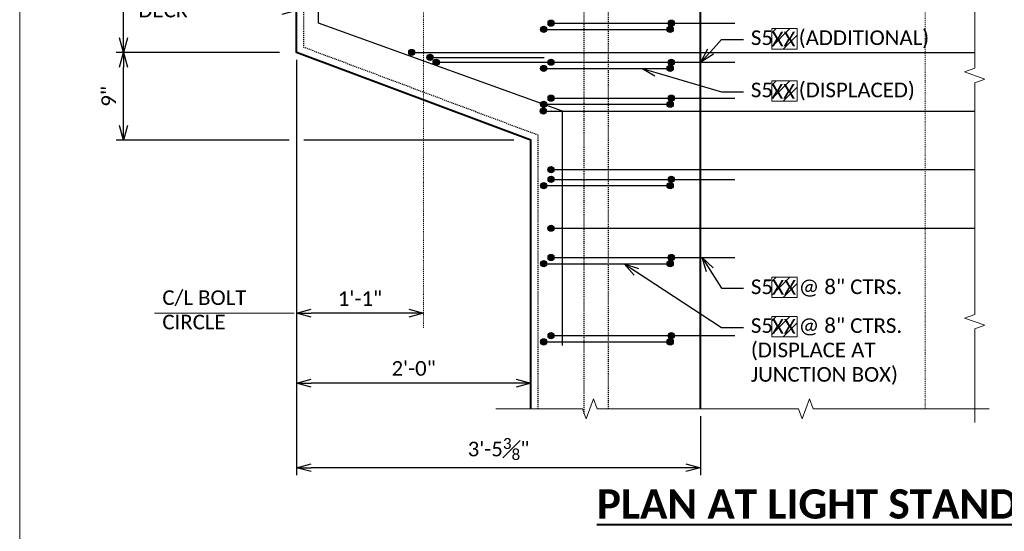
# Model space of a CAD drawing. Extents: x -1659 to 205, y -2369 to -1849.
# Tile 4 of 20: x -1415 to -1314, y -2251 to -2198. Entities that reach past the tile are written whole.
import ezdxf
from ezdxf import colors
from ezdxf.entities.mleader import LeaderData, LeaderLine
from ezdxf.enums import TextEntityAlignment as Align
from ezdxf.math import Vec2, Vec3

# ---------------------------------------------------------------- set-up
doc = ezdxf.new("R2010")
doc.units = 0
doc.header["$MEASUREMENT"] = 0
doc.linetypes.add('Wisdot2', pattern=[0.125, 0.0625, -0.0625])
doc.linetypes.add('Wisdot4', pattern=[0.28125, 0.125, -0.0625, 0.03125, -0.0625])
for name, color, linetype, lineweight in [('B_ANNO_BREAK', 7, 'Continuous', 18), ('B_ANNO_DIM', 7, 'Continuous', 18), ('B_ANNO_TEXT', 7, 'Continuous', 18), ('B_ANNO_TEXT_TITLE', 7, 'Continuous', 40), ('B_CNTR', 1, 'Wisdot4', 18), ('B_CONC_PPT', 12, 'Continuous', 40), ('B_DETAIL_HIDDEN', 7, 'Wisdot2', 25), ('B_REBAR', 5, 'Continuous', 25)]:
    doc.layers.add(name, color=color, linetype=linetype, lineweight=lineweight)
doc.layers.add('B_ANNO_DESIGN_NOTES', color=1, linetype='Continuous', lineweight=18, true_color=0xff0000)
doc.layers.add('B_ANNO_NOPLOT', color=47, linetype='Continuous', lineweight=18, plot=False)
doc.styles.add('Annotative', font='calibri.ttf', dxfattribs={"height": 0.0625})
doc.styles.get("Standard").update_dxf_attribs({"font": 'calibri.ttf'})
doc.styles.add('Title', font='calibrib.ttf', dxfattribs={"height": 0.125})
doc.dimstyles.new('Annotative', dxfattribs={"dimscale": 0, "dimtxt": 0.0625, "dimasz": 0.0625, "dimexe": 0.03125, "dimexo": 0.03125, "dimgap": 0.03125, "dimtad": 1, "dimdec": 3, "dimzin": 3, "dimdsep": 46, "dimlunit": 4, "dimtxsty": 'Standard', "dimblk": 'OPEN30', "dimcen": 0.03125, "dimaunit": 1, "dimadec": 0, "dimazin": 3, "dimtfac": 0.75, "dimtdec": 3, "dimtofl": 0, "dimtmove": 0, "dimatfit": 3, "dimldrblk": 'OPEN30', "dimfxl": 1, "dimtfill": 1, "dimfrac": 1, "dimtolj": 1, "dimtzin": 0, "dimarcsym": 0})

# ---------------------------------------------------------------- blocks, each defined once
blk = doc.blocks.new('INS_SS56ELEC_BASE')
at = {"layer": 'B_ANNO_NOPLOT', "flags": 128}
blk.add_lwpolyline([(0, 0), (0, 252), (323.9277, 252), (323.9277, 238.8552), (378, 238.8552), (378, 40.4996), (316.5708, 40.4996), (316.5708, 0)], close=True, dxfattribs=at)
at = {"layer": 'B_ANNO_DIM', "style": 'Annotative'}
for tag, p in [('BAR1', (199.7292, 243.0173)), ('BAR2', (201.4129, 162.5233)), ('BAR3', (224.5166, 162.5745))]:
    blk.add_attdef(tag, p, '', height=1.5, dxfattribs=at)
at = {"layer": 'B_ANNO_TEXT', "style": 'Annotative'}
blk.add_attdef('BAR4', (229.4197, 168.6587), '', height=1.5, dxfattribs=at)
blk = doc.blocks.new('rebar - plan at light standard')
at = {"layer": 'B_REBAR'}
h = blk.add_hatch(color=256, dxfattribs=at)
edge = h.paths.add_edge_path()
edge.add_arc((14.7, -12), 0.318, 0, 360)
h = blk.add_hatch(color=256, dxfattribs=at)
edge = h.paths.add_edge_path()
edge.add_arc((27.01, -12), 0.318, 0, 360)
h = blk.add_hatch(color=256, dxfattribs=at)
edge = h.paths.add_edge_path()
edge.add_arc((13.94, -12.64), 0.318, 0, 360)
h = blk.add_hatch(color=256, dxfattribs=at)
edge = h.paths.add_edge_path()
edge.add_arc((26.89, -12.64), 0.318, 0, 360)
h = blk.add_hatch(color=256, dxfattribs=at)
edge = h.paths.add_edge_path()
edge.add_arc((0.43, -15), 0.318, 0, 360)
h = blk.add_hatch(color=256, dxfattribs=at)
edge = h.paths.add_edge_path()
edge.add_arc((2.3, -15.5), 0.318, 0, 360)
h = blk.add_hatch(color=256, dxfattribs=at)
edge = h.paths.add_edge_path()
edge.add_arc((2.93, -16), 0.318, 0, 360)
h = blk.add_hatch(color=256, dxfattribs=at)
edge = h.paths.add_edge_path()
edge.add_arc((14.7, -16), 0.318, 0, 360)
h = blk.add_hatch(color=256, dxfattribs=at)
edge = h.paths.add_edge_path()
edge.add_arc((27.01, -16), 0.318, 0, 360)
h = blk.add_hatch(color=256, dxfattribs=at)
edge = h.paths.add_edge_path()
edge.add_arc((13.94, -16.64), 0.318, 0, 360)
h = blk.add_hatch(color=256, dxfattribs=at)
edge = h.paths.add_edge_path()
edge.add_arc((26.89, -16.64), 0.318, 0, 360)
h = blk.add_hatch(color=256, dxfattribs=at)
edge = h.paths.add_edge_path()
edge.add_arc((13.94, -20.31), 0.318, 0, 360)
h = blk.add_hatch(color=256, dxfattribs=at)
edge = h.paths.add_edge_path()
edge.add_arc((14.7, -19.68), 0.318, 0, 360)
h = blk.add_hatch(color=256, dxfattribs=at)
edge = h.paths.add_edge_path()
edge.add_arc((26.89, -20.31), 0.318, 0, 360)
h = blk.add_hatch(color=256, dxfattribs=at)
edge = h.paths.add_edge_path()
edge.add_arc((27.01, -19.68), 0.318, 0, 360)
h = blk.add_hatch(color=256, dxfattribs=at)
edge = h.paths.add_edge_path()
edge.add_arc((13.91, -21), 0.318, 0, 360)
h = blk.add_hatch(color=256, dxfattribs=at)
edge = h.paths.add_edge_path()
edge.add_arc((14.69, -27), 0.318, 0, 360)
h = blk.add_hatch(color=256, dxfattribs=at)
edge = h.paths.add_edge_path()
edge.add_arc((14.7, -28), 0.318, 0, 360)
h = blk.add_hatch(color=256, dxfattribs=at)
edge = h.paths.add_edge_path()
edge.add_arc((27.01, -28), 0.318, 0, 360)
h = blk.add_hatch(color=256, dxfattribs=at)
edge = h.paths.add_edge_path()
edge.add_arc((13.94, -28.64), 0.318, 0, 360)
h = blk.add_hatch(color=256, dxfattribs=at)
edge = h.paths.add_edge_path()
edge.add_arc((26.89, -28.64), 0.318, 0, 360)
h = blk.add_hatch(color=256, dxfattribs=at)
edge = h.paths.add_edge_path()
edge.add_arc((14.69, -33), 0.318, 0, 360)
h = blk.add_hatch(color=256, dxfattribs=at)
edge = h.paths.add_edge_path()
edge.add_arc((14.7, -36), 0.318, 0, 360)
h = blk.add_hatch(color=256, dxfattribs=at)
edge = h.paths.add_edge_path()
edge.add_arc((27.01, -36), 0.318, 0, 360)
h = blk.add_hatch(color=256, dxfattribs=at)
edge = h.paths.add_edge_path()
edge.add_arc((13.94, -36.64), 0.318, 0, 360)
h = blk.add_hatch(color=256, dxfattribs=at)
edge = h.paths.add_edge_path()
edge.add_arc((26.89, -36.64), 0.318, 0, 360)
h = blk.add_hatch(color=256, dxfattribs=at)
edge = h.paths.add_edge_path()
edge.add_arc((13.94, -44.64), 0.318, 0, 360)
h = blk.add_hatch(color=256, dxfattribs=at)
edge = h.paths.add_edge_path()
edge.add_arc((14.7, -44), 0.318, 0, 360)
h = blk.add_hatch(color=256, dxfattribs=at)
edge = h.paths.add_edge_path()
edge.add_arc((26.89, -44.64), 0.318, 0, 360)
h = blk.add_hatch(color=256, dxfattribs=at)
edge = h.paths.add_edge_path()
edge.add_arc((27.01, -44), 0.318, 0, 360)
for p, q in [((14.75, -12), (33.5, -12)), ((13.62, -12.64), (26.89, -12.64)), ((0.11, -15), (58.08, -15)), ((1.98, -15.5), (13.98, -15.5)), ((2.62, -16), (14.62, -16)), ((14.75, -16), (33.5, -16)), ((13.62, -16.64), (26.89, -16.64)), ((14.75, -19.68), (33.5, -19.68)), ((13.59, -21), (58.08, -21)), ((13.62, -20.31), (26.89, -20.31)), ((14.38, -27), (58.08, -27)), ((14.75, -28), (33.5, -28)), ((13.62, -28.64), (26.89, -28.64)), ((14.38, -33), (58.08, -33)), ((14.75, -36), (33.5, -36)), ((13.62, -36.64), (26.89, -36.64)), ((14.75, -44), (33.5, -44)), ((13.62, -44.64), (26.89, -44.64))]:
    blk.add_line(p, q, dxfattribs=at)
at = {"layer": 'B_REBAR', "flags": 128}
blk.add_lwpolyline([(15.88, -45), (15.88, -21), (-9.12, -12), (-9.12, 12), (15.88, 21), (15.88, 45)], dxfattribs=at)
at = {"layer": 'B_REBAR'}
for centre in [(14.7, -12), (27.01, -12), (13.94, -12.64), (26.89, -12.64), (0.43, -15), (2.3, -15.5), (2.93, -16), (14.7, -16), (27.01, -16), (13.94, -16.64), (26.89, -16.64), (13.94, -20.31), (14.7, -19.68), (26.89, -20.31), (27.01, -19.68), (13.91, -21), (14.69, -27), (14.7, -28), (27.01, -28), (13.94, -28.64), (26.89, -28.64), (14.69, -33), (14.7, -36), (27.01, -36), (13.94, -36.64), (26.89, -36.64), (13.94, -44.64), (14.7, -44), (26.89, -44.64), (27.01, -44)]:
    blk.add_circle(centre, 0.318, dxfattribs=at)
blk = doc.blocks.new('_Open30')
at = {"color": 0, "linetype": 'ByBlock', "lineweight": -2}
for p, q in [((-1, 0.268), (0, 0)), ((0, 0), (-1, -0.268)), ((0, 0), (-1, 0))]:
    blk.add_line(p, q, dxfattribs=at)
blk = doc.blocks.new('*D664')
at = {"layer": 'B_ANNO_DIM', "color": 0, "lineweight": -2, "transparency": 16777216}
for p, q in [((10.64, 167.55), (10.64, 179.55)), ((26.6, 166.05), (9.89, 166.05))]:
    blk.add_line(p, q, dxfattribs=at)
at = {"layer": 'Defpoints', "color": 0, "transparency": 16777216}
for p in [(10.64, 181.05), (10.64, 181.05), (27.35, 166.05)]:
    blk.add_point(p, dxfattribs=at)
at = {"layer": 'B_ANNO_DIM', "color": 0, "lineweight": -2, "transparency": 16777216, "xscale": 1.5, "yscale": 1.5, "zscale": 1.5}
for p, rotation in [((10.64, 181.05), 90), ((10.64, 166.05), 270)]:
    blk.add_blockref('_Open30', p, dxfattribs=dict(at, rotation=rotation))
at = {"layer": 'B_ANNO_DIM', "color": 0, "transparency": 16777216, "insert": (9.12, 173.55), "char_height": 1.5, "attachment_point": 5, "rotation": 90, "bg_fill": 3, "box_fill_scale": 1.25, "bg_fill_color": 256, "bg_fill_true_color": 13158600, "bg_fill_transparency": 0}
blk.add_mtext('\\A1;1\'-3"', dxfattribs=at)
blk = doc.blocks.new('*D654')
at = {"layer": 'B_ANNO_DIM', "color": 0, "lineweight": -2, "transparency": 16777216}
for p, q in [((10.64, 158.55), (10.64, 164.55)), ((27.6, 157.05), (9.89, 157.05)), ((50.6, 157.05), (29.1, 157.05))]:
    blk.add_line(p, q, dxfattribs=at)
at = {"layer": 'Defpoints', "color": 0, "transparency": 16777216}
for p in [(10.64, 166.05), (10.64, 166.05), (51.35, 157.05)]:
    blk.add_point(p, dxfattribs=at)
at = {"layer": 'B_ANNO_DIM', "color": 0, "lineweight": -2, "transparency": 16777216, "xscale": 1.5, "yscale": 1.5, "zscale": 1.5}
for p, rotation in [((10.64, 166.05), 90), ((10.64, 157.05), 270)]:
    blk.add_blockref('_Open30', p, dxfattribs=dict(at, rotation=rotation))
at = {"layer": 'B_ANNO_DIM', "color": 0, "transparency": 16777216, "insert": (9.12, 161.55), "char_height": 1.5, "attachment_point": 5, "rotation": 90, "bg_fill": 3, "box_fill_scale": 1.25, "bg_fill_color": 256, "bg_fill_true_color": 13158600, "bg_fill_transparency": 0}
blk.add_mtext('\\A1;9"', dxfattribs=at)
blk = doc.blocks.new('*D668')
at = {"layer": 'B_ANNO_DIM', "color": 0, "lineweight": -2, "transparency": 16777216}
for p, q in [((28.35, 165.3), (28.35, 122.77)), ((69.72, 128.8), (69.72, 122.77)), ((68.22, 123.52), (29.85, 123.52))]:
    blk.add_line(p, q, dxfattribs=at)
at = {"layer": 'Defpoints', "color": 0, "transparency": 16777216}
for p in [(28.35, 166.05), (69.72, 129.55), (28.35, 123.52)]:
    blk.add_point(p, dxfattribs=at)
at = {"layer": 'B_ANNO_DIM', "color": 0, "lineweight": -2, "transparency": 16777216, "xscale": 1.5, "yscale": 1.5, "zscale": 1.5, "rotation": 180}
blk.add_blockref('_Open30', (28.35, 123.52), dxfattribs=at)
at = {"layer": 'B_ANNO_DIM', "color": 0, "lineweight": -2, "transparency": 16777216, "xscale": 1.5, "yscale": 1.5, "zscale": 1.5}
blk.add_blockref('_Open30', (69.72, 123.52), dxfattribs=at)
at = {"layer": 'B_ANNO_DIM', "color": 0, "transparency": 16777216, "insert": (49.04, 125.43), "char_height": 1.5, "attachment_point": 5, "bg_fill": 3, "box_fill_scale": 1.25, "bg_fill_color": 256, "bg_fill_true_color": 13158600, "bg_fill_transparency": 0}
blk.add_mtext('\\A1;3\'-5{\\H0.75x;\\S3#8;}"', dxfattribs=at)
blk = doc.blocks.new('*D675')
at = {"layer": 'B_ANNO_DIM', "color": 0, "lineweight": -2, "transparency": 16777216}
blk.add_line((50.85, 132.17), (29.85, 132.17), dxfattribs=at)
at = {"layer": 'Defpoints', "color": 0, "transparency": 16777216}
for p in [(28.35, 132.17), (28.35, 132.17), (52.35, 132.17)]:
    blk.add_point(p, dxfattribs=at)
at = {"layer": 'B_ANNO_DIM', "color": 0, "lineweight": -2, "transparency": 16777216, "xscale": 1.5, "yscale": 1.5, "zscale": 1.5, "rotation": 180}
blk.add_blockref('_Open30', (28.35, 132.17), dxfattribs=at)
at = {"layer": 'B_ANNO_DIM', "color": 0, "lineweight": -2, "transparency": 16777216, "xscale": 1.5, "yscale": 1.5, "zscale": 1.5}
blk.add_blockref('_Open30', (52.35, 132.17), dxfattribs=at)
at = {"layer": 'B_ANNO_DIM', "color": 0, "transparency": 16777216, "insert": (40.35, 133.68), "char_height": 1.5, "attachment_point": 5, "bg_fill": 3, "box_fill_scale": 1.25, "bg_fill_color": 256, "bg_fill_true_color": 13158600, "bg_fill_transparency": 0}
blk.add_mtext('\\A1;2\'-0"', dxfattribs=at)
blk = doc.blocks.new('*D680')
at = {"layer": 'B_ANNO_DIM', "color": 0, "lineweight": -2, "transparency": 16777216}
for p, q in [((28.35, 142.25), (28.35, 138.59)), ((39.85, 139.34), (29.85, 139.34))]:
    blk.add_line(p, q, dxfattribs=at)
at = {"layer": 'Defpoints', "color": 0, "transparency": 16777216}
for p in [(28.35, 143), (28.35, 139.34), (41.35, 139.34)]:
    blk.add_point(p, dxfattribs=at)
at = {"layer": 'B_ANNO_DIM', "color": 0, "lineweight": -2, "transparency": 16777216, "xscale": 1.5, "yscale": 1.5, "zscale": 1.5, "rotation": 180}
blk.add_blockref('_Open30', (28.35, 139.34), dxfattribs=at)
at = {"layer": 'B_ANNO_DIM', "color": 0, "lineweight": -2, "transparency": 16777216, "xscale": 1.5, "yscale": 1.5, "zscale": 1.5}
blk.add_blockref('_Open30', (41.35, 139.34), dxfattribs=at)
at = {"layer": 'B_ANNO_DIM', "color": 0, "transparency": 16777216, "insert": (34.85, 140.84), "char_height": 1.5, "attachment_point": 5, "bg_fill": 3, "box_fill_scale": 1.25, "bg_fill_color": 256, "bg_fill_true_color": 13158600, "bg_fill_transparency": 0}
blk.add_mtext('\\A1;1\'-1"', dxfattribs=at)
blk = doc.blocks.new('*U771')
at = {"layer": 'B_ANNO_NOPLOT', "flags": 128}
blk.add_lwpolyline([(0, 0), (0, 252), (323.92766, 252), (323.92766, 238.85516), (378, 238.85516), (378, 40.49961), (316.57075, 40.49961), (316.57075, 0)], close=True, dxfattribs=at)
at = {"layer": 'B_ANNO_TEXT', "style": 'Annotative'}
blk.add_attdef('AR1', (332.52293, 49.72689), '', height=1.5, dxfattribs=at)
blk = doc.blocks.new('*U533')
at = {"layer": 'B_ANNO_NOPLOT', "flags": 128}
blk.add_lwpolyline([(0, 0), (0, 252), (323.92766, 252), (323.92766, 238.85516), (378, 238.85516), (378, 40.49961), (316.57075, 40.49961), (316.57075, 0)], close=True, dxfattribs=at)
at = {"layer": 'B_CNTR'}
blk.add_line((92.72475, 129.54848), (92.72475, 232.54848), dxfattribs=at)
at = {"layer": 'B_ANNO_DIM', "style": 'Annotative'}
blk.add_attdef('DIM4', text='', height=1.5, dxfattribs=at).set_placement((141.46827, 90.05015), align=Align.CENTER)
blk.add_attdef('DIM1', text='', height=1.5, rotation=90, dxfattribs=at).set_placement((8.21318, 33.49111), align=Align.CENTER)
blk.add_attdef('BAR15', (44.35556, 14.49408), '', height=1.5, dxfattribs=at)
at = {"layer": 'B_ANNO_TEXT', "style": 'Annotative'}
for tag, p in [('#BR6', (229.57934, 29.44989)), ('BL1', (239.6809, 29.39551)), ('#BR7', (229.56319, 18.08357)), ('BL2', (239.64064, 18.05033))]:
    blk.add_attdef(tag, text='', height=1.5, dxfattribs=at).set_placement(p, align=Align.CENTER)
blk = doc.blocks.new('*U80')
at = {"layer": 'B_ANNO_NOPLOT', "flags": 128}
blk.add_lwpolyline([(0, 0), (0, 252), (323.9277, 252), (323.9277, 238.8552), (378, 238.8552), (378, 40.4996), (316.5708, 40.4996), (316.5708, 0)], close=True, dxfattribs=at)
blk = doc.blocks.new('*U650')
at = {"layer": 'B_ANNO_DESIGN_NOTES'}
h = blk.add_hatch(dxfattribs=at)
h.set_pattern_fill('ANSI31', color=256, scale=8)
h.set_pattern_definition([(45, (71.5434, 291.6884), (-0.707107, 0.707107), [])])
h.paths.add_polyline_path([(77.02823, 168.49466), (79.63621, 168.49466), (79.63621, 166.39746), (77.02823, 166.39746)])
h = blk.add_hatch(dxfattribs=at)
h.set_pattern_fill('ANSI31', color=256, scale=8)
h.set_pattern_definition([(45, (71.5434, 286.3373), (-0.707107, 0.707107), [])])
h.paths.add_polyline_path([(77.02823, 163.14355), (79.63621, 163.14355), (79.63621, 161.04635), (77.02823, 161.04635)])
h = blk.add_hatch(dxfattribs=at)
h.set_pattern_fill('ANSI31', color=256, scale=8)
h.set_pattern_definition([(45, (71.5434, 266.2382), (-0.707107, 0.707107), [])])
h.paths.add_polyline_path([(77.02823, 143.04448), (79.63621, 143.04448), (79.63621, 140.94728), (77.02823, 140.94728)])
h = blk.add_hatch(dxfattribs=at)
h.set_pattern_fill('ANSI31', color=256, scale=8)
h.set_pattern_definition([(45, (71.5434, 262.2045), (-0.707107, 0.707107), [])])
h.paths.add_polyline_path([(77.02823, 139.01077), (79.63621, 139.01077), (79.63621, 136.91356), (77.02823, 136.91356)])
at = {"layer": 'B_ANNO_BREAK', "flags": 128}
for points in [[(97.80121, 233.93977), (97.80121, 224.37247), (98.83216, 223.99724), (96.77027, 223.24677), (97.80121, 222.87153), (97.80121, 199.15632), (98.83216, 198.78109), (96.77027, 198.03062), (97.80121, 197.65538), (97.80121, 164.44157), (96.77027, 164.06633), (98.83216, 163.31586), (97.80121, 162.94063), (97.80121, 139.22542), (96.77027, 138.85018), (98.83216, 138.09972), (97.80121, 137.72448), (97.80121, 128.15718)], [(48.76924, 129.54848), (57.62843, 129.54848), (58.00366, 128.51753), (58.75413, 130.57942), (59.12936, 129.54848), (79.75001, 129.54848), (80.12524, 128.51753), (80.87571, 130.57942), (81.25095, 129.54848), (99.29241, 129.54848)]]:
    blk.add_lwpolyline(points, dxfattribs=at)
at = {"layer": 'B_ANNO_DESIGN_NOTES'}
for points in [[(77.02823, 168.49466), (79.63621, 168.49466), (79.63621, 166.39746), (77.02823, 166.39746)], [(77.02823, 163.14355), (79.63621, 163.14355), (79.63621, 161.04635), (77.02823, 161.04635)], [(77.02823, 143.04448), (79.63621, 143.04448), (79.63621, 140.94728), (77.02823, 140.94728)], [(77.02823, 139.01077), (79.63621, 139.01077), (79.63621, 136.91356), (77.02823, 136.91356)]]:
    blk.add_lwpolyline(points, close=True, dxfattribs=at)
at = {"layer": 'B_ANNO_NOPLOT', "flags": 128}
blk.add_lwpolyline([(0, 0), (0, 252), (323.92766, 252), (323.92766, 238.85516), (378, 238.85516), (378, 40.49961), (316.57075, 40.49961), (316.57075, 0)], close=True, dxfattribs=at)
at = {"layer": 'B_CNTR'}
blk.add_line((41.34975, 137.8364), (41.34975, 204.37679), dxfattribs=at)
at = {"layer": 'B_DETAIL_HIDDEN'}
for p, q in [((57.81617, 129.03266), (57.81617, 171.76848)), ((60.31617, 129.54848), (60.31617, 171.76848))]:
    blk.add_line(p, q, dxfattribs=at)
blk.add_blockref('rebar - plan at light standard', (39.72475, 181.04848))
at = {"layer": 'B_ANNO_DIM', "insert": (14.61405, 141.68476), "char_height": 1.5, "width": 38.4735905, "attachment_point": 1, "style": 'Annotative'}
blk.add_mtext('C/L BOLT\\PCIRCLE', dxfattribs=at)
at = {"layer": 'B_ANNO_DIM', "style": 'Annotative'}
for tag, p in [('BAR13', (350.74001, 209.55344)), ('BAR7', (76.98039, 199.62533)), ('BAR8', (76.9892, 192.95794)), ('BAR11', (77.00348, 166.67484)), ('BAR12', (76.97079, 161.32256)), ('BAR9', (77.07092, 141.25155)), ('BAR10', (77.03472, 137.23523)), ('BAR14', (73.9584, 92.76321))]:
    blk.add_attdef(tag, p, '', height=1.5, dxfattribs=at)
at = {"layer": 'B_ANNO_TEXT', "style": 'Annotative'}
for tag, p in [('#BR1', (229.62571, 26.61883)), ('#BR2', (229.62571, 23.77403)), ('#BR3', (229.62571, 20.92923)), ('#BR4', (229.62571, 15.23963)), ('#BR5', (229.62571, 12.39483))]:
    blk.add_attdef(tag, text='', height=1.5, dxfattribs=at).set_placement(p, align=Align.CENTER)
at = {"layer": 'B_ANNO_TEXT_TITLE', "insert": (47.54237, 121.30413), "char_height": 3, "width": 74.5585761, "attachment_point": 1, "style": 'Title'}
blk.add_mtext('\\A1;\\pxqc;{\\LPLAN AT LIGHT STANDARD}', dxfattribs=at)
at = {"layer": 'B_ANNO_DIM'}
ml = blk.add_multileader_mtext('Standard', dxfattribs=at)
ml.set_content('EDGE OF\\PDECK', color=256)
ml.set_leader_properties()
ml.set_arrow_properties(name='OPEN30')
ml.build(insert=Vec2(0, 0))
ml.multileader.update_dxf_attribs({"text_right_attachment_type": 3, "dogleg_length": 0.0625, "arrow_head_size": 1.5, "scale": 24})
ctx = ml.context
ctx.base_point, ctx.scale, ctx.char_height, ctx.arrow_head_size, ctx.landing_gap_size, ctx.plane_origin = Vec3(11.41198, 172.88067), 24, 1.5, 1.5, 0.75, Vec3(25.72475, 170.35413)
ctx.right_attachment = 3
notes = []
notes.append((ctx, [(0, (1, 1, 0), (22.54775, 170.35413), (-1, 0), 1.5, [(0, [(28.34975, 170.35413), (22.71169, 170.35413), (22.63379, 170.35413)], 0, [])])]))
ctx.mtext.insert, ctx.mtext.flow_direction = Vec3(12.16198, 173.6399), 5
for ctx, leaders in notes:
    for number, flags, end, landing, length, lines in leaders:
        leader = LeaderData()
        leader.index, (leader.has_last_leader_line, leader.has_dogleg_vector, leader.attachment_direction) = number, flags
        leader.last_leader_point, leader.dogleg_vector, leader.dogleg_length = Vec3(end), Vec3(landing), length
        for number, points, colour, breaks in lines:
            line = LeaderLine()
            line.index, line.vertices, line.color, line.breaks = number, Vec3.list(points), colors.encode_raw_color(colour), breaks
            leader.lines.append(line)
        ctx.leaders.append(leader)
dim = blk.add_linear_dim(base=(10.63689, 181.04848), p1=(27.34975, 166.04848), p2=(10.63689, 181.04848), angle=90, dimstyle='Annotative', dxfattribs=at)
dim.commit()
dim.dimension.update_dxf_attribs({"geometry": '*D664', "text_midpoint": (9.11843, 173.54848)})
dim = blk.add_linear_dim(base=(10.63689, 166.04848), p1=(51.34975, 157.04848), p2=(10.63689, 166.04848), angle=90, dimstyle='Annotative', dxfattribs=at)
dim.commit()
dim.dimension.update_dxf_attribs({"geometry": '*D654', "text_midpoint": (9.11843, 161.54848)})
dim = blk.add_linear_dim(base=(28.34975, 123.52081), p1=(69.72475, 129.54848), p2=(28.34975, 166.04848), dimstyle='Annotative', dxfattribs=at)
dim.commit()
dim.dimension.update_dxf_attribs({"geometry": '*D668', "text_midpoint": (49.03725, 125.43447)})
at = {"layer": 'B_CONC_PPT', "lineweight": 40}
blk.add_line((69.72475, 129.54848), (69.72475, 232.54848), dxfattribs=at)
at = {"layer": 'B_ANNO_DIM'}
for base, p1, p2, picture, middle in [((28.34975, 139.33766), (41.34975, 139.33766), (28.34975, 143.00235), '*D680', (34.84975, 140.83939)), ((28.34975, 132.16577), (52.34975, 132.16577), (28.34975, 132.16577), '*D675', (40.34975, 133.68423))]:
    dim = blk.add_linear_dim(base=base, p1=p1, p2=p2, dimstyle='Annotative', dxfattribs=at)
    dim.commit()
    dim.dimension.update_dxf_attribs({"geometry": picture, "text_midpoint": middle})
ml = blk.add_multileader_mtext('Standard', dxfattribs=at)
ml.set_content('S5     (ADDITIONAL)', color=256)
ml.set_leader_properties()
ml.set_arrow_properties(name='OPEN30')
ml.build(insert=Vec2(0, 0))
ml.multileader.update_dxf_attribs({"text_right_attachment_type": 3, "dogleg_length": 0.0625, "arrow_head_size": 1.5, "scale": 24})
ctx = ml.context
ctx.base_point, ctx.scale, ctx.char_height, ctx.arrow_head_size, ctx.landing_gap_size, ctx.plane_origin = Vec3(74.13248, 167.35893), 24, 1.5, 1.5, 0.75, Vec3(57.0311, 153.17343)
ctx.right_attachment = 3
notes = []
notes.append((ctx, [(0, (1, 1, 0), (71.88248, 167.35893), (1, 0), 2.25, [(0, [(69.75842, 165.04848), (71.88248, 167.35893), (71.88248, 167.35893)], 0, [])])]))
ctx.mtext.insert, ctx.mtext.flow_direction = Vec3(74.88248, 168.30797), 5
ml = blk.add_multileader_mtext('Standard', dxfattribs=at)
ml.set_content('S5     (DISPLACED)', color=256)
ml.set_leader_properties()
ml.set_arrow_properties(name='OPEN30')
ml.build(insert=Vec2(0, 0))
ml.multileader.update_dxf_attribs({"text_right_attachment_type": 3, "dogleg_length": 0.0625, "arrow_head_size": 1.5, "scale": 24})
ctx = ml.context
ctx.base_point, ctx.scale, ctx.char_height, ctx.arrow_head_size, ctx.landing_gap_size, ctx.plane_origin = Vec3(74.13248, 162.00782), 24, 1.5, 1.5, 0.75, Vec3(57.0311, 147.82232)
ctx.right_attachment = 3
notes.append((ctx, [(0, (1, 1, 0), (71.88248, 162.00782), (1, 0), 2.25, [(0, [(63.70818, 164.41323), (71.88248, 162.00782), (71.88248, 162.00782)], 0, [])])]))
ctx.mtext.insert, ctx.mtext.flow_direction = Vec3(74.88248, 162.95686), 5
ml = blk.add_multileader_mtext('Standard', dxfattribs=at)
ml.set_content('S5     @ 8" CTRS.\\P(DISPLACE AT\\PJUNCTION BOX)', color=256)
ml.set_leader_properties()
ml.set_arrow_properties(name='OPEN30')
ml.build(insert=Vec2(0, 0))
ml.multileader.update_dxf_attribs({"text_right_attachment_type": 3, "dogleg_length": 0.0625, "arrow_head_size": 1.5, "scale": 24})
ctx = ml.context
ctx.base_point, ctx.scale, ctx.char_height, ctx.arrow_head_size, ctx.landing_gap_size, ctx.plane_origin = Vec3(74.13248, 137.87503), 24, 1.5, 1.5, 0.75, Vec3(57.0311, 123.68953)
ctx.right_attachment = 3
notes.append((ctx, [(0, (1, 1, 0), (71.88248, 137.87503), (1, 0), 2.25, [(0, [(61.90817, 144.41323), (71.88248, 137.87503), (71.88248, 137.87503)], 0, [])])]))
ctx.mtext.insert, ctx.mtext.flow_direction = Vec3(74.88248, 138.82407), 5
ml = blk.add_multileader_mtext('Standard', dxfattribs=at)
ml.set_content('S5     @ 8" CTRS.', color=256)
ml.set_leader_properties()
ml.set_arrow_properties(name='OPEN30')
ml.build(insert=Vec2(0, 0))
ml.multileader.update_dxf_attribs({"text_right_attachment_type": 3, "dogleg_length": 0.0625, "arrow_head_size": 1.5, "scale": 24})
ctx = ml.context
ctx.base_point, ctx.scale, ctx.char_height, ctx.arrow_head_size, ctx.landing_gap_size, ctx.plane_origin = Vec3(74.13248, 141.90875), 24, 1.5, 1.5, 0.75, Vec3(57.0311, 127.72325)
ctx.right_attachment = 3
notes.append((ctx, [(0, (1, 1, 0), (71.88248, 141.90875), (1, 0), 2.25, [(0, [(69.88261, 145.04848), (71.88248, 141.90875), (71.88248, 141.90875)], 0, [])])]))
ctx.mtext.insert, ctx.mtext.flow_direction = Vec3(74.88248, 142.79894), 5
for ctx, leaders in notes:
    for number, flags, end, landing, length, lines in leaders:
        leader = LeaderData()
        leader.index, (leader.has_last_leader_line, leader.has_dogleg_vector, leader.attachment_direction) = number, flags
        leader.last_leader_point, leader.dogleg_vector, leader.dogleg_length = Vec3(end), Vec3(landing), length
        for number, points, colour, breaks in lines:
            line = LeaderLine()
            line.index, line.vertices, line.color, line.breaks = number, Vec3.list(points), colors.encode_raw_color(colour), breaks
            leader.lines.append(line)
        ctx.leaders.append(leader)
blk.add_line((28.11515, 139.33766), (13.82171, 139.33766), dxfattribs=at)
at = {"layer": 'B_CONC_PPT', "lineweight": 40, "flags": 128}
blk.add_lwpolyline([(52.34975, 129.54848), (52.34975, 157.04848), (28.34975, 166.04848), (28.34975, 196.04848), (52.58436, 205.04848), (52.58436, 232.54848)], dxfattribs=at)
at = {"layer": 'B_DETAIL_HIDDEN', "flags": 128}
blk.add_lwpolyline([(53.09975, 129.54848), (53.09975, 157.56823), (29.09975, 166.56823), (29.09975, 195.52872), (53.09975, 204.52872), (53.09975, 232.54848)], dxfattribs=at)

msp = doc.modelspace()

# ---------------------------------------------------------------- block references
msp.add_blockref('INS_SS56ELEC_BASE', (-1415, -2367.75))

# ---------------------------------------------------------------- next in the draw order: block references
ref = msp.add_blockref('*U650', (-1415, -2367.75))
ref.add_attrib('BAR9', 'XX', (-1337.93, -2226.5), dxfattribs={"layer": 'B_ANNO_DIM', "height": 1.5, "style": 'Annotative'})
ref.add_attrib('BAR10', 'XX', (-1337.96, -2230.51), dxfattribs={"layer": 'B_ANNO_DIM', "height": 1.5, "style": 'Annotative'})
ref.add_attrib('BAR11', 'XX', (-1337.99, -2201.07), dxfattribs={"layer": 'B_ANNO_DIM', "height": 1.5, "style": 'Annotative'})
ref.add_attrib('BAR12', 'XX', (-1338.03, -2206.43), dxfattribs={"layer": 'B_ANNO_DIM', "height": 1.5, "style": 'Annotative'})

# ---------------------------------------------------------------- next in the draw order: block references
msp.add_blockref('*U771', (-1415, -2367.75))

# ---------------------------------------------------------------- next in the draw order: block references
msp.add_blockref('*U533', (-1415, -2367.75))

# ---------------------------------------------------------------- next in the draw order: block references
msp.add_blockref('*U80', (-1415, -2367.75))

doc.saveas('drawing.dxf')
